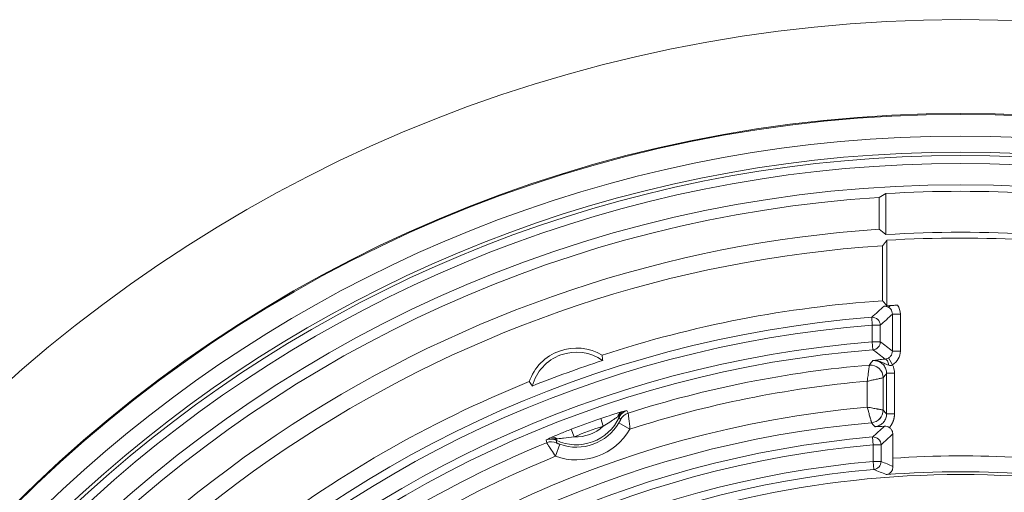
# Model space of a CAD drawing. Header units: inches. Extents: x -2.8 to 15.2, y -6.6 to 17.6.
# Tile 72 of 83: x 9.4 to 11.8, y 16.4 to 17.6. Entities that reach past the tile are written whole.
import ezdxf

# ---------------------------------------------------------------- set-up
doc = ezdxf.new("R2010")
doc.units = ezdxf.units.IN
doc.header["$MEASUREMENT"] = 0
doc.layers.add('Visible (ANSI)', color=7, linetype='Continuous', lineweight=18)
doc.layers.add('Visible Narrow (ANSI)', color=7, linetype='Continuous', lineweight=18)

msp = doc.modelspace()

# ---------------------------------------------------------------- linework, layer by layer
at = {"layer": 'Visible (ANSI)'}
for p, q in [((11.4799, 17.0854), (11.4799, 17.1643)), ((11.4968, 17.1738), (11.4968, 17.0724)), ((11.4887, 17.0447), (11.4887, 16.9086)), ((11.499, 16.8964), (11.499, 17.0582)), ((11.4559, 16.7495), (11.4559, 16.7495)), ((11.49, 16.7182), (11.49, 16.7182)), ((10.8336, 16.631), (10.8336, 16.631)), ((11.4864, 16.639), (11.4864, 16.639)), ((11.49, 16.6383), (11.49, 16.6383)), ((11.4613, 16.607), (11.4613, 16.607)), ((11.4669, 16.608), (11.4669, 16.608)), ((11.5139, 16.5193), (11.5139, 16.5786)), ((10.6778, 16.5743), (10.6778, 16.5743)), ((10.6819, 16.5637), (10.6834, 16.5668))]:
    msp.add_line(p, q, dxfattribs=at)
for radius in [3.5453, 3.3132, 3.311, 3.1369]:
    msp.add_circle((11.6816, 14.0587), radius, dxfattribs=at)
for centre, radius, start, end in [((11.6816, 14.0587), 3.1122, 93.7174, 174.886), ((11.6816, 14.0587), 3.1207, 86.6039, 93.3961), ((11.6816, 14.0587), 3.0335, 93.814, 152.2084), ((11.6816, 14.0587), 3.0194, 86.4899, 93.5101), ((11.6816, 14.0587), 2.9922, 93.6965, 152.3525), ((11.6816, 14.0587), 3.0051, 86.6122, 93.4837), ((11.6816, 14.0587), 2.8565, 93.8725, 108.0769), ((11.6816, 14.0587), 2.8436, 93.1479, 93.6818), ((10.7316, 16.6687), 0.1231, 58.8813, 161.1187), ((10.7316, 16.6687), 0.1128, 54.8699, 165.1301), ((11.6816, 14.0587), 2.8436, 108.1344, 111.8656), ((11.6816, 14.0587), 2.8565, 111.9231, 128.0769), ((11.6816, 14.0587), 2.4202, 40.4282, 139.5718)]:
    msp.add_arc(centre, radius, start, end, dxfattribs=at)
for centre, major_axis, ratio, start_param, end_param in [((13.8212, 14.0587), (4.2821, 0), 0.866223, 2.144597, 2.149309), ((3.8791, 14.0587), (9.3657, 0), 0.553122, 0.620888, 0.623986), ((11.4586, 16.7182), (0.0232, -0.0213), 0.997926, 0.744593, 2.39699), ((11.4586, 16.7182), (0.0252, -0.0189), 0.998302, 0.642443, 2.295259), ((11.4962, 16.7448), (-0.0018, 0.0196), 0.428966, 4.89, 6.234879), ((11.4586, 16.6383), (-0.0239, -0.0205), 0.998561, 0.949875, 2.433023), ((11.4586, 16.6383), (0.0213, 0.0232), 0.99825, 3.971001, 5.453786)]:
    msp.add_ellipse(centre, major_axis=major_axis, ratio=ratio, start_param=start_param, end_param=end_param, dxfattribs=at)
for points, weights in [([(11.499, 17.0582), (11.4939, 17.0514), (11.4887, 17.0447)], [1.00000010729, 1.00000088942, 1]), ([(11.499, 16.8964), (11.4939, 16.9025), (11.4887, 16.9086)], [1.00000011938, 1.00000098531, 1])]:
    msp.add_rational_spline(points, weights, degree=2, dxfattribs=at)
for points, knots in [([(11.4924, 16.8955), (11.4924, 16.8955), (11.4925, 16.8955), (11.4947, 16.8956), (11.4969, 16.8958), (11.5009, 16.8961), (11.5023, 16.8962), (11.5049, 16.8964), (11.5059, 16.8965), (11.507, 16.8966)], [-0.10555861, -0.10555861, -0.10555861, -0.10555861, -0.10484235, -0.10484235, -0.08125146, -0.08125146, -0.06096192, -0.06096192, -0.04420341, -0.04420341, -0.04420341, -0.04420341]), ([(11.504, 16.892), (11.5037, 16.8922), (11.5033, 16.8924), (11.503, 16.8926), (11.4991, 16.8948), (11.4954, 16.8955), (11.4926, 16.8955), (11.4926, 16.8955), (11.4925, 16.8955), (11.4924, 16.8955)], [0, 0, 0, 0, 0.075836, 0.075836, 0.075836, 0.969729, 0.969729, 0.969729, 1, 1, 1, 1]), ([(11.507, 16.8966), (11.5099, 16.8969), (11.513, 16.8971), (11.5192, 16.8976), (11.5223, 16.8978), (11.5255, 16.8979)], [-0.04997216, -0.04997216, -0.04997216, -0.04997216, -0.02402918, -0.02402918, 0, 0, 0, 0]), ([(11.5041, 16.749), (11.4996, 16.7505), (11.4955, 16.7526), (11.4913, 16.7546), (11.4877, 16.7563), (11.484, 16.7579), (11.4801, 16.7591), (11.4777, 16.7598), (11.4752, 16.7603), (11.4728, 16.7606), (11.4701, 16.7609), (11.4673, 16.7609), (11.4646, 16.7607), (11.4645, 16.7607), (11.4645, 16.7607), (11.4644, 16.7607)], [0, 0, 0, 0, 0.338015, 0.338015, 0.338015, 0.627923, 0.627923, 0.627923, 0.8034, 0.8034, 0.8034, 0.994764, 0.994764, 0.994764, 1, 1, 1, 1]), ([(10.8595, 16.6308), (10.8595, 16.6306), (10.8596, 16.6301), (10.8598, 16.6291), (10.8599, 16.6281), (10.8601, 16.6268), (10.8603, 16.625), (10.8606, 16.6228), (10.8609, 16.62), (10.8613, 16.6168), (10.8621, 16.6096), (10.8632, 16.6002), (10.864, 16.5909)], [0, 0, 0, 0, 0.171242, 0.171242, 0.171242, 0.332768, 0.332768, 0.332768, 0.535362, 0.535362, 0.535362, 1, 1, 1, 1]), ([(11.493, 16.5984), (11.4846, 16.5979), (11.4774, 16.5976), (11.4704, 16.5973), (11.4701, 16.5972), (11.4695, 16.5972)], [0.02834956, 0.02834956, 0.02834956, 0.02834956, 0.06542564, 0.06542564, 0.06901864, 0.06901864, 0.06901864, 0.06901864]), ([(11.5052, 16.595), (11.5035, 16.5961), (11.5016, 16.597), (11.4974, 16.5983), (11.4951, 16.5985), (11.493, 16.5984)], [0.00002651, 0.00002651, 0.00002651, 0.00002651, 0.01574733, 0.01574733, 0.03543824, 0.03543824, 0.03543824, 0.03543824]), ([(11.5052, 16.595), (11.5059, 16.5945), (11.5065, 16.594), (11.5091, 16.5918), (11.5106, 16.5898), (11.5125, 16.5861), (11.513, 16.5846), (11.5137, 16.5816), (11.5139, 16.5801), (11.5139, 16.5786)], [0.0333579, 0.0333579, 0.0333579, 0.0333579, 0.0396361, 0.0396361, 0.05894095, 0.05894095, 0.07108247, 0.07108247, 0.08239026, 0.08239026, 0.08239026, 0.08239026]), ([(10.6819, 16.5637), (10.6781, 16.5654), (10.674, 16.5665), (10.6698, 16.5667), (10.6663, 16.5668), (10.6627, 16.5664), (10.6593, 16.5654), (10.6584, 16.5651), (10.6574, 16.5647), (10.6565, 16.5644)], [0, 0, 0, 0, 0.480114, 0.480114, 0.480114, 0.885995, 0.885995, 0.885995, 1, 1, 1, 1]), ([(10.6802, 16.524), (10.6766, 16.5293), (10.673, 16.5346), (10.6698, 16.5394), (10.6676, 16.5427), (10.6656, 16.5457), (10.6639, 16.5483), (10.6625, 16.5506), (10.6612, 16.5525), (10.6603, 16.554), (10.6595, 16.5553), (10.6589, 16.5562), (10.6585, 16.5568), (10.6583, 16.5571), (10.6581, 16.5574), (10.6581, 16.5575)], [0, 0, 0, 0, 0.319017, 0.319017, 0.319017, 0.534638, 0.534638, 0.534638, 0.722892, 0.722892, 0.722892, 0.888264, 0.888264, 0.888264, 1, 1, 1, 1]), ([(11.5139, 16.5193), (11.5139, 16.5144), (11.514, 16.5087), (11.5141, 16.5025), (11.5141, 16.5007), (11.5142, 16.499)], [0.14852951, 0.14852951, 0.14852951, 0.14852951, 0.18564385, 0.18564385, 0.19968304, 0.19968304, 0.19968304, 0.19968304]), ([(11.4977, 16.4786), (11.4977, 16.4787), (11.4978, 16.4787), (11.5005, 16.479), (11.5031, 16.4799), (11.5059, 16.4818), (11.5062, 16.4821), (11.5094, 16.4845), (11.5115, 16.4874), (11.5138, 16.4934), (11.5143, 16.4962), (11.5142, 16.499)], [-0.09120772, -0.09120772, -0.09120772, -0.09120772, -0.09080523, -0.09080523, -0.06280307, -0.06280307, -0.05829075, -0.05829075, -0.02493628, -0.02493628, 0, 0, 0, 0])]:
    msp.add_open_spline(points, degree=3, knots=knots, dxfattribs=at)
for points in [[(10.7966, 16.761), (10.7963, 16.7654), (10.7958, 16.7698), (10.7953, 16.7741)], [(10.6151, 16.7086), (10.6175, 16.7049), (10.62, 16.7013), (10.6226, 16.6977)], [(10.6834, 16.5668), (10.6746, 16.568), (10.665, 16.568), (10.6565, 16.5644)], [(10.6802, 16.5672), (10.6805, 16.5661), (10.6808, 16.5651), (10.6812, 16.564)]]:
    msp.add_open_spline(points, degree=3, dxfattribs=at)
at = {"layer": 'Visible Narrow (ANSI)'}
for p, q in [((11.507, 16.8966), (11.504, 16.892)), ((11.5129, 16.7842), (11.5129, 16.8755)), ((11.5326, 16.8755), (11.5129, 16.8755)), ((11.5326, 16.8755), (11.5326, 16.7842)), ((11.4632, 16.8482), (11.4617, 16.8678)), ((11.4632, 16.807), (11.4632, 16.8482)), ((11.4632, 16.8482), (11.4829, 16.8482)), ((11.4829, 16.8482), (11.4829, 16.807)), ((11.4648, 16.7874), (11.4632, 16.807)), ((11.4632, 16.807), (11.4829, 16.807)), ((11.5326, 16.7842), (11.5129, 16.7842)), ((11.5134, 16.7505), (11.5034, 16.7673)), ((11.518, 16.7293), (11.4984, 16.7293)), ((11.4984, 16.6286), (11.4984, 16.7293)), ((11.518, 16.7293), (11.518, 16.6286)), ((11.4507, 16.6455), (11.4507, 16.7096)), ((11.49, 16.7182), (11.49, 16.6383)), ((11.518, 16.6286), (11.4984, 16.6286)), ((10.7981, 16.5986), (10.7916, 16.6172)), ((10.8373, 16.6202), (10.8341, 16.6217)), ((10.8369, 16.6069), (10.864, 16.5909)), ((10.7258, 16.5723), (10.7188, 16.5907)), ((10.6908, 16.5537), (10.6802, 16.524)), ((11.4653, 16.5521), (11.4636, 16.5717)), ((11.485, 16.5521), (11.4653, 16.5521)), ((11.4653, 16.5112), (11.4653, 16.5521)), ((11.485, 16.5521), (11.485, 16.5112)), ((11.467, 16.4916), (11.4653, 16.5112)), ((11.485, 16.5112), (11.4653, 16.5112))]:
    msp.add_line(p, q, dxfattribs=at)
for centre, radius, start, end in [((11.6816, 14.0587), 3.2572, 9.063, 170.937), ((11.6816, 14.0587), 3.2178, 10.1019, 169.8981), ((11.6816, 14.0587), 3.2092, 10.4436, 169.5564), ((11.6816, 14.0587), 3.1895, 10.4436, 169.5564), ((11.6816, 14.0587), 2.8178, 94.4766, 175.5234), ((11.6816, 14.0587), 2.7981, 94.4766, 175.5234), ((11.6816, 14.0587), 2.757, 94.5434, 175.4566), ((11.6816, 14.0587), 2.7374, 94.5434, 175.4566), ((11.6816, 14.0587), 2.7003, 94.7945, 107.7258), ((11.6816, 14.0587), 2.661, 94.9787, 107.8939), ((11.6816, 14.0587), 2.5972, 95.1013, 174.8987), ((11.6816, 14.0587), 2.5578, 94.9421, 175.0579), ((10.7316, 16.6687), 0.1162, 244.6552, 335.3448), ((10.7316, 16.6687), 0.1221, 250.4437, 329.5563), ((11.6816, 14.0587), 2.7089, 109.1801, 110.8199), ((10.7316, 16.6687), 0.1536, 250.4437, 329.5563), ((11.6816, 14.0587), 2.6893, 109.1801, 110.8199), ((10.7316, 16.6687), 0.0966, 266.5163, 313.4837), ((11.6816, 14.0587), 2.5225, 94.9586, 175.0414), ((11.6816, 14.0587), 2.7003, 112.2742, 127.7258), ((11.6816, 14.0587), 2.5028, 94.9586, 175.0414), ((11.6816, 14.0587), 2.4621, 95.0408, 174.9592), ((11.6816, 14.0587), 2.661, 112.1061, 127.8939), ((11.6816, 14.0587), 2.4663, 86.5351, 93.8997), ((11.6816, 14.0587), 2.4424, 95.0408, 174.9592), ((11.6816, 14.0587), 2.427, 85.6538, 94.3462)]:
    msp.add_arc(centre, radius, start, end, dxfattribs=at)
for centre, major_axis, ratio, start_param, end_param in [((18.0733, 14.6362), (-8.0006, -0.7171), 0.57728, 5.624644, 5.631392), ((19.8161, 14.0587), (9.7405, 0), 0.553122, 2.59143, 2.597355), ((11.4632, 16.8482), (0.0133, -0.0145), 0.997489, 0.831584, 2.478041), ((11.4632, 16.807), (-0.0119, -0.0157), 0.997848, 0.727864, 2.217257), ((4.6892, 14.0587), (-8.4169, 0), 0.553122, 3.767008, 3.773076), ((6.5674, 14.8108), (-6.4281, 0.8526), 0.569028, 3.917653, 3.924848), ((11.4536, 16.727), (-0.0638, -0.0099), 0.877309, 3.005979, 3.390286), ((10.8488, 16.6149), (-0.0052, 0.019), 0.741057, 0.06501, 1.015461), ((10.8691, 16.6008), (0.0283, 0.0138), 0.999028, 1.426184, 2.227941), ((-129.5518, -28.7347), (140.4266, 45.3277), 0.043638, 0.006306, 0.007392), ((-103.2577, -57.2949), (114.0969, 73.9122), 0.040937, 6.282628, 6.283803), ((147.3798, 72.0601), (-136.7091, -55.5414), 0.043638, 6.275794, 6.276879), ((10.67, 16.5284), (-0.0306, -0.0076), 0.999028, 4.055245, 4.857001), ((10.6765, 16.5522), (-0.0082, 0.0179), 0.741057, 5.267724, 6.218176), ((145.5954, 33.2802), (-134.9131, -16.72), 0.040937, 6.282567, 6.283743), ((11.4653, 16.5521), (0.0134, -0.0145), 0.997466, 0.826687, 2.481535), ((11.4653, 16.5112), (-0.0075, -0.0182), 0.998396, 0.480633, 1.962226), ((10.1337, 14.0587), (-3.1372, 0), 0.866223, 4.256769, 4.26712), ((10.4596, 14.6699), (-2.5889, 0.5979), 0.771399, 4.482886, 4.495551)]:
    msp.add_ellipse(centre, major_axis=major_axis, ratio=ratio, start_param=start_param, end_param=end_param, dxfattribs=at)
for points in [[(11.5255, 16.8979), (11.53, 16.8914), (11.5326, 16.8834), (11.5326, 16.8755)], [(11.5326, 16.7842), (11.5326, 16.7707), (11.525, 16.7574), (11.5134, 16.7504)], [(11.4984, 16.7293), (11.4956, 16.7256), (11.4928, 16.7219), (11.49, 16.7182)], [(10.8563, 16.6371), (10.8475, 16.6344), (10.8401, 16.6283), (10.8341, 16.6217)], [(10.8427, 16.6336), (10.8481, 16.6351), (10.8524, 16.6362), (10.8563, 16.6371)], [(11.49, 16.6383), (11.4928, 16.6351), (11.4956, 16.6318), (11.4984, 16.6286)], [(10.6565, 16.5644), (10.6601, 16.5662), (10.664, 16.5681), (10.6691, 16.5705)]]:
    msp.add_open_spline(points, degree=3, dxfattribs=at)
for points, knots in [([(11.5129, 16.8755), (11.5129, 16.8777), (11.5125, 16.8799), (11.5118, 16.882), (11.5111, 16.8841), (11.51, 16.8861), (11.5086, 16.8878), (11.5073, 16.8894), (11.5058, 16.8908), (11.504, 16.892)], [0, 0, 0, 0, 0.340377, 0.340377, 0.340377, 0.680208, 0.680208, 0.680208, 1, 1, 1, 1]), ([(11.5034, 16.7673), (11.5053, 16.7684), (11.507, 16.7699), (11.5084, 16.7716), (11.5098, 16.7733), (11.5109, 16.7752), (11.5117, 16.7773), (11.5125, 16.7795), (11.5129, 16.7819), (11.5129, 16.7842)], [0, 0, 0, 0, 0.326719, 0.326719, 0.326719, 0.653388, 0.653388, 0.653388, 1, 1, 1, 1]), ([(11.4559, 16.7495), (11.4559, 16.7494), (11.4558, 16.7487), (11.4557, 16.7477), (11.4556, 16.7469), (11.4554, 16.7459), (11.4553, 16.7446), (11.4552, 16.7443), (11.4552, 16.744), (11.4552, 16.7437), (11.4549, 16.7414), (11.4545, 16.7385), (11.454, 16.7351), (11.454, 16.7349), (11.454, 16.7347), (11.4539, 16.7346), (11.4535, 16.7314), (11.4531, 16.7278), (11.4526, 16.724), (11.452, 16.7194), (11.4513, 16.7145), (11.4507, 16.7096)], [0, 0, 0, 0, 0.170561, 0.170561, 0.170561, 0.296958, 0.296958, 0.296958, 0.32806, 0.32806, 0.32806, 0.542492, 0.542492, 0.542492, 0.554707, 0.554707, 0.554707, 0.756287, 0.756287, 0.756287, 1, 1, 1, 1]), ([(11.4559, 16.7495), (11.4562, 16.7499), (11.4565, 16.7503), (11.4568, 16.7507), (11.4593, 16.754), (11.4619, 16.7573), (11.4644, 16.7607)], [0, 0, 0, 0, 0.105403, 0.105403, 0.105403, 1, 1, 1, 1]), ([(11.4644, 16.7607), (11.4665, 16.761), (11.4686, 16.7613), (11.471, 16.7617), (11.4728, 16.762), (11.4748, 16.7622), (11.4769, 16.7625), (11.4775, 16.7626), (11.4781, 16.7626), (11.4787, 16.7627), (11.4833, 16.7633), (11.4888, 16.7639), (11.4948, 16.7644)], [0, 0, 0, 0, 0.283546, 0.283546, 0.283546, 0.499725, 0.499725, 0.499725, 0.557361, 0.557361, 0.557361, 1, 1, 1, 1]), ([(11.4984, 16.7293), (11.4984, 16.7328), (11.4978, 16.7364), (11.4966, 16.7397), (11.4954, 16.7431), (11.4937, 16.7462), (11.4915, 16.749), (11.4893, 16.7517), (11.4866, 16.7541), (11.4836, 16.756), (11.4806, 16.7579), (11.4772, 16.7592), (11.4738, 16.76), (11.4707, 16.7607), (11.4675, 16.7609), (11.4644, 16.7607)], [0, 0, 0, 0, 0.204754, 0.204754, 0.204754, 0.409355, 0.409355, 0.409355, 0.613638, 0.613638, 0.613638, 0.817775, 0.817775, 0.817775, 1, 1, 1, 1]), ([(11.4948, 16.7644), (11.4956, 16.7645), (11.4965, 16.7646), (11.4974, 16.7649), (11.4992, 16.7653), (11.5012, 16.766), (11.5031, 16.7671), (11.5032, 16.7672), (11.5033, 16.7673), (11.5034, 16.7673)], [0, 0, 0, 0, 0.328883, 0.328883, 0.328883, 0.966505, 0.966505, 0.966505, 1, 1, 1, 1]), ([(11.5134, 16.7504), (11.5133, 16.7503), (11.5132, 16.7503), (11.5132, 16.7502), (11.5128, 16.75), (11.5124, 16.7497), (11.512, 16.7495), (11.511, 16.749), (11.51, 16.7486), (11.5089, 16.7485), (11.5084, 16.7484), (11.5078, 16.7484), (11.5073, 16.7484), (11.5062, 16.7484), (11.5052, 16.7486), (11.5041, 16.749)], [0.0119431, 0.0119431, 0.0119431, 0.0119431, 0.0341726, 0.0341726, 0.0341726, 0.1700327, 0.1700327, 0.1700327, 0.4984211, 0.4984211, 0.4984211, 0.6633793, 0.6633793, 0.6633793, 1, 1, 1, 1]), ([(11.4507, 16.7096), (11.4543, 16.7104), (11.4579, 16.7112), (11.4614, 16.7119), (11.4626, 16.7122), (11.4638, 16.7124), (11.4649, 16.7127), (11.4686, 16.7135), (11.4722, 16.7143), (11.4753, 16.715), (11.4755, 16.715), (11.4757, 16.715), (11.4759, 16.7151), (11.4791, 16.7158), (11.482, 16.7164), (11.4843, 16.7169), (11.4846, 16.717), (11.4849, 16.717), (11.4852, 16.7171), (11.4864, 16.7174), (11.4874, 16.7176), (11.4882, 16.7178), (11.4893, 16.718), (11.4899, 16.7181), (11.49, 16.7182)], [0, 0, 0, 0, 0.181616, 0.181616, 0.181616, 0.243715, 0.243715, 0.243715, 0.445284, 0.445284, 0.445284, 0.457499, 0.457499, 0.457499, 0.671919, 0.671919, 0.671919, 0.703021, 0.703021, 0.703021, 0.829422, 0.829422, 0.829422, 1, 1, 1, 1]), ([(10.7916, 16.6172), (10.7985, 16.6196), (10.8054, 16.622), (10.8123, 16.6242), (10.8187, 16.6264), (10.8251, 16.6284), (10.831, 16.6302), (10.8353, 16.6315), (10.8394, 16.6327), (10.8427, 16.6336)], [0, 0, 0, 0, 0.376813, 0.376813, 0.376813, 0.73505, 0.73505, 0.73505, 1, 1, 1, 1]), ([(10.8563, 16.6371), (10.8547, 16.6366), (10.8532, 16.636), (10.8518, 16.6352), (10.8486, 16.6336), (10.8457, 16.6315), (10.8433, 16.629), (10.8408, 16.6264), (10.8388, 16.6234), (10.8373, 16.6202)], [0, 0, 0, 0, 0.186333, 0.186333, 0.186333, 0.593109, 0.593109, 0.593109, 1, 1, 1, 1]), ([(11.4507, 16.6455), (11.4552, 16.6447), (11.4599, 16.6439), (11.4642, 16.6431), (11.468, 16.6424), (11.4716, 16.6417), (11.4748, 16.6411), (11.4751, 16.6411), (11.4755, 16.641), (11.4759, 16.6409), (11.4789, 16.6404), (11.4815, 16.6399), (11.4837, 16.6395), (11.4843, 16.6394), (11.485, 16.6393), (11.4855, 16.6392), (11.4865, 16.639), (11.4874, 16.6388), (11.4881, 16.6387), (11.4892, 16.6385), (11.4899, 16.6384), (11.49, 16.6383)], [0, 0, 0, 0, 0.2296054, 0.2296054, 0.2296054, 0.4330433, 0.4330433, 0.4330433, 0.4564154, 0.4564154, 0.4564154, 0.6519722, 0.6519722, 0.6519722, 0.7139421, 0.7139421, 0.7139421, 0.8204484, 0.8204484, 0.8204484, 1, 1, 1, 1]), ([(11.4507, 16.6455), (11.4516, 16.6423), (11.4525, 16.639), (11.4534, 16.6358), (11.4537, 16.6347), (11.454, 16.6335), (11.4543, 16.6323), (11.4554, 16.6286), (11.4563, 16.6251), (11.4572, 16.6219), (11.4573, 16.6216), (11.4574, 16.6212), (11.4575, 16.6209), (11.4583, 16.6179), (11.459, 16.6153), (11.4596, 16.6132), (11.4598, 16.6126), (11.4599, 16.6119), (11.4601, 16.6114), (11.4603, 16.6104), (11.4606, 16.6096), (11.4608, 16.6089), (11.4611, 16.6078), (11.4612, 16.6071), (11.4613, 16.607)], [0, 0, 0, 0, 0.167098, 0.167098, 0.167098, 0.229608, 0.229608, 0.229608, 0.433037, 0.433037, 0.433037, 0.456408, 0.456408, 0.456408, 0.651957, 0.651957, 0.651957, 0.713926, 0.713926, 0.713926, 0.820436, 0.820436, 0.820436, 1, 1, 1, 1]), ([(11.4695, 16.5972), (11.471, 16.5973), (11.4724, 16.5976), (11.4738, 16.5979), (11.4772, 16.5986), (11.4806, 16.6), (11.4836, 16.6019), (11.4866, 16.6037), (11.4893, 16.6062), (11.4915, 16.6089), (11.4937, 16.6117), (11.4954, 16.6148), (11.4966, 16.6182), (11.4978, 16.6215), (11.4984, 16.6251), (11.4984, 16.6286)], [0, 0, 0, 0, 0.09199, 0.09199, 0.09199, 0.318765, 0.318765, 0.318765, 0.545619, 0.545619, 0.545619, 0.772742, 0.772742, 0.772742, 1, 1, 1, 1]), ([(10.8341, 16.6217), (10.832, 16.6204), (10.8294, 16.6188), (10.8269, 16.6171), (10.8228, 16.6145), (10.8185, 16.6116), (10.8142, 16.6088), (10.8089, 16.6053), (10.8036, 16.6019), (10.7981, 16.5986)], [0, 0, 0, 0, 0.220126, 0.220126, 0.220126, 0.570837, 0.570837, 0.570837, 1, 1, 1, 1]), ([(10.8369, 16.6069), (10.8374, 16.6077), (10.8379, 16.6086), (10.8383, 16.6094), (10.8388, 16.6103), (10.8393, 16.6112), (10.8397, 16.612), (10.84, 16.6126), (10.8402, 16.6132), (10.8404, 16.6136), (10.8406, 16.614), (10.8407, 16.6142), (10.8408, 16.6144), (10.8408, 16.6146), (10.8409, 16.6147), (10.8409, 16.6147)], [0, 0, 0, 0, 0.228481, 0.228481, 0.228481, 0.487389, 0.487389, 0.487389, 0.684986, 0.684986, 0.684986, 0.838544, 0.838544, 0.838544, 1, 1, 1, 1]), ([(11.4695, 16.5972), (11.469, 16.5978), (11.4685, 16.5984), (11.468, 16.599), (11.4658, 16.6017), (11.4635, 16.6043), (11.4613, 16.607)], [0, 0, 0, 0, 0.184627, 0.184627, 0.184627, 1, 1, 1, 1]), ([(10.6691, 16.5705), (10.6713, 16.5714), (10.6738, 16.5726), (10.6764, 16.5737), (10.6807, 16.5755), (10.6854, 16.5775), (10.6903, 16.5795), (10.6994, 16.5832), (10.7092, 16.5871), (10.7188, 16.5907)], [0, 0, 0, 0, 0.180304, 0.180304, 0.180304, 0.464382, 0.464382, 0.464382, 1, 1, 1, 1]), ([(11.4636, 16.5717), (11.4732, 16.5805), (11.4828, 16.5892), (11.4924, 16.5979), (11.4926, 16.5981), (11.4928, 16.5982), (11.493, 16.5984)], [-1, -1, -1, -1, 0, 0, 0, 0.018667, 0.018667, 0.018667, 0.018667]), ([(11.485, 16.5521), (11.4944, 16.5609), (11.504, 16.5696), (11.5135, 16.5783), (11.5137, 16.5784), (11.5138, 16.5785), (11.5139, 16.5786)], [-1, -1, -1, -1, 0, 0, 0, 0.012716, 0.012716, 0.012716, 0.012716]), ([(10.6827, 16.5572), (10.6827, 16.5572), (10.6827, 16.5571), (10.6828, 16.5571), (10.683, 16.5569), (10.6837, 16.5566), (10.6847, 16.5561), (10.6853, 16.5559), (10.6861, 16.5555), (10.6868, 16.5552), (10.6878, 16.5548), (10.6888, 16.5544), (10.6899, 16.554), (10.6902, 16.5539), (10.6905, 16.5538), (10.6908, 16.5537)], [0, 0, 0, 0, 0.105178, 0.105178, 0.105178, 0.443185, 0.443185, 0.443185, 0.659326, 0.659326, 0.659326, 0.924199, 0.924199, 0.924199, 1, 1, 1, 1]), ([(10.7258, 16.5723), (10.7172, 16.5709), (10.7084, 16.5699), (10.6999, 16.569), (10.6962, 16.5685), (10.6924, 16.5681), (10.6889, 16.5676), (10.6869, 16.5674), (10.6851, 16.5671), (10.6834, 16.5668)], [0, 0, 0, 0, 0.590992, 0.590992, 0.590992, 0.853657, 0.853657, 0.853657, 1, 1, 1, 1])]:
    msp.add_open_spline(points, degree=3, knots=knots, dxfattribs=at)
msp.add_rational_spline([(11.5052, 16.595), (11.5132, 16.604), (11.518, 16.6159), (11.518, 16.6286)], [1.00000001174, 1.00000001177, 1.00000001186, 1.00000001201], degree=3, dxfattribs=at)

doc.saveas('drawing.dxf')
